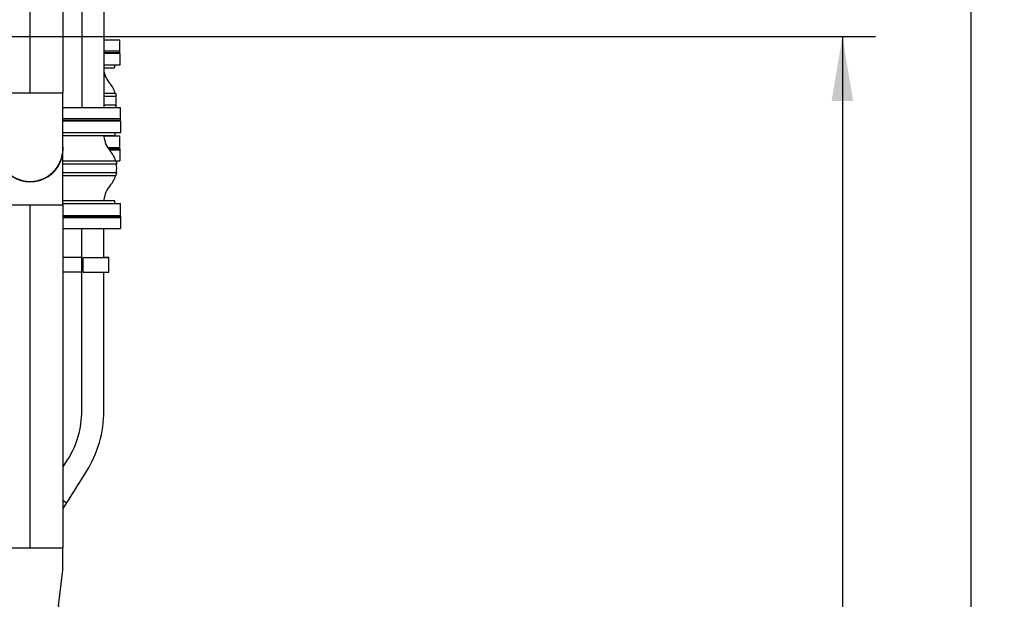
# Model space of a CAD drawing. Header units: millimetres. Extents: x 0 to 1189, y 0 to 841.
# Tile 147 of 161: x 1035 to 1088, y 574 to 606. Entities that reach past the tile are written whole.
import ezdxf
from ezdxf.enums import TextEntityAlignment as Align

# ---------------------------------------------------------------- set-up
doc = ezdxf.new("R2010")
doc.units = ezdxf.units.MM
doc.header["$LTSCALE"] = 65.395
doc.linetypes.add('CENTER', pattern=[0.6, 0.375, -0.075, 0.075, -0.075])
doc.layers.get('0').update_dxf_attribs({"linetype": 'CONTINUOUS'})
for name, color, linetype in [('1907_153200_27_ABL564', 7, 'CONTINUOUS'), ('1907_153200_27_T4_PBL1832', 7, 'CONTINUOUS'), ('1907_153200_27_T5_PBL756', 7, 'CONTINUOUS'), ('1907_153200_27_T8_PBL614', 7, 'CONTINUOUS'), ('1907_153200_96_ABL751', 7, 'CONTINUOUS'), ('1907_153200_96_ABL762', 7, 'CONTINUOUS'), ('1907_153200_96_T1_PBL926', 7, 'CONTINUOUS'), ('1907_153200_97_ABL616', 7, 'CONTINUOUS'), ('1907_153200_97_T2_PBL617', 7, 'CONTINUOUS'), ('1907_153200_97_T4_PBL934', 7, 'CONTINUOUS'), ('1907_153200_98_ABL706', 7, 'CONTINUOUS'), ('1907_153200_98_T2_PBL935', 7, 'CONTINUOUS'), ('1907_153200_98_T4_PBL927', 7, 'CONTINUOUS'), ('B-04-30X25-57X2_5-N6000_PBL634', 7, 'CONTINUOUS'), ('BOGEN-S-2D-90-60_3X2_9_PBL628', 7, 'CONTINUOUS'), ('BOGEN-S-2D-90-60_3X2_9_PBL799', 7, 'CONTINUOUS'), ('BOGEN-S-2D-90-60_3X2_9_PBL858', 7, 'CONTINUOUS'), ('BOGEN-S-2D-90-60_3X2_9_PBL883', 7, 'CONTINUOUS'), ('BOGEN-S-2D-90-88_9X3_2_PBL922', 7, 'CONTINUOUS'), ('BOGEN-S-2D-90-88_9X3_2_PBL923', 7, 'CONTINUOUS'), ('HKS_KOMP_DN50_PN16_ABL680', 7, 'CONTINUOUS'), ('HKS_KOMP_DN50_PN16_ABL682', 7, 'CONTINUOUS'), ('HKS_KOMP_DN50_PN16_P01_PBL709', 7, 'CONTINUOUS'), ('HKS_KOMP_DN50_PN16_P01_PBL742', 7, 'CONTINUOUS'), ('HKS_KOMP_DN50_PN16_P01_PBL743', 7, 'CONTINUOUS'), ('HKS_KOMP_DN50_PN16_P01_PBL758', 7, 'CONTINUOUS'), ('HKS_KOMP_DN50_PN16_P02_PBL681', 7, 'CONTINUOUS'), ('HKS_KOMP_DN50_PN16_P02_PBL683', 7, 'CONTINUOUS'), ('links_2_VBL507', 7, 'CONTINUOUS'), ('N4011-C1-105X61_PBL707', 7, 'CONTINUOUS'), ('N4011-C1-105X61_PBL740', 7, 'CONTINUOUS'), ('N4011-C1-105X61_PBL752', 7, 'CONTINUOUS'), ('N4011-C1-105X61_PBL763', 7, 'CONTINUOUS'), ('N4251-B105X76_PBL708', 7, 'CONTINUOUS'), ('N4251-B105X76_PBL741', 7, 'CONTINUOUS'), ('N4251-B105X76_PBL749', 7, 'CONTINUOUS'), ('N4251-B105X76_PBL760', 7, 'CONTINUOUS'), ('RKD3000-60_PBL693', 7, 'CONTINUOUS'), ('RKD3000-60_PBL694', 7, 'CONTINUOUS'), ('RKD3000-60_PBL697', 7, 'CONTINUOUS')]:
    doc.layers.add(name, color=color, linetype=linetype)
doc.styles.get("Standard").update_dxf_attribs({"font": 'txt', "width": 0.6})
doc.dimstyles.new('DIMSTYLE_1', dxfattribs={"dimtxt": 3.5, "dimasz": 3.5, "dimexe": 1.8, "dimexo": 0, "dimgap": 0.875, "dimtad": 1, "dimdec": 0, "dimlfac": 25, "dimdsep": 46, "dimtxsty": 'STANDARD', "dimblk": '_FILLED', "dimblk1": '_FILLED', "dimblk2": '_FILLED', "dimcen": 0.09, "dimadec": 0, "dimazin": 0, "dimtp": 2, "dimtm": 2, "dimtfac": 1, "dimtdec": 0, "dimtofl": 0, "dimtmove": 0, "dimatfit": 3, "dimldrblk": '_FILLED', "dimfxl": 1, "dimtolj": 1, "dimarcsym": 0})
doc.dimstyles.new('DIMSTYLE_3', dxfattribs={"dimtxt": 3.5, "dimasz": 3.5, "dimexe": 1.8, "dimexo": 0, "dimgap": 0.875, "dimtad": 1, "dimlfac": 25, "dimdsep": 46, "dimtxsty": 'STANDARD', "dimblk": '_FILLED', "dimblk1": '_FILLED', "dimblk2": '_FILLED', "dimcen": 0.09, "dimadec": 0, "dimazin": 0, "dimtp": 1.2, "dimtm": 1.2, "dimtfac": 1, "dimtofl": 0, "dimtmove": 0, "dimatfit": 3, "dimldrblk": '_FILLED', "dimfxl": 1, "dimtolj": 1, "dimarcsym": 0})

# ---------------------------------------------------------------- blocks, each defined once
blk = doc.blocks.new('_FILLED')
at = {"color": 0, "linetype": 'BYBLOCK'}
blk.add_solid([(0, 0), (-1, 0.167), (-1, -0.167)], dxfattribs=at)
blk = doc.blocks.new('*D4')
at = {"color": 2, "linetype": 'CONTINUOUS'}
for p, q in [((1029.46, 604.849), (1081.06, 604.849)), ((1079.26, 604.849), (1079.26, 568.849)), ((1079.26, 532.849), (1079.26, 568.849)), ((1034.46, 532.849), (1081.06, 532.849))]:
    blk.add_line(p, q, dxfattribs=at)
at = {"color": 2, "linetype": 'CONTINUOUS', "xscale": 3.5, "yscale": 3.5, "zscale": 3.5}
for p, rotation in [((1079.26, 604.849), 90), ((1079.26, 532.849), 270)]:
    blk.add_blockref('_FILLED', p, dxfattribs=dict(at, rotation=rotation))
at = {"color": 2, "linetype": 'CONTINUOUS', "width": 0.636905}
blk.add_text('1800', height=3.5, rotation=90, dxfattribs=at).set_placement((1078.385, 568.849), align=Align.CENTER)
blk = doc.blocks.new('*D12')
at = {"color": 2, "linetype": 'CONTINUOUS'}
for p, q in [((1016.26, 723.608), (1088.06, 723.608)), ((1086.26, 723.608), (1086.26, 628.228)), ((1086.26, 532.849), (1086.26, 628.228)), ((1034.46, 532.849), (1088.06, 532.849))]:
    blk.add_line(p, q, dxfattribs=at)
at = {"color": 2, "linetype": 'CONTINUOUS', "xscale": 3.5, "yscale": 3.5, "zscale": 3.5}
for p, rotation in [((1086.26, 723.608), 90), ((1086.26, 532.849), 270)]:
    blk.add_blockref('_FILLED', p, dxfattribs=dict(at, rotation=rotation))
at = {"color": 2, "linetype": 'CONTINUOUS', "width": 0.690476}
blk.add_text('4769', height=3.5, rotation=90, dxfattribs=at).set_placement((1085.385, 628.228), align=Align.CENTER)
blk = doc.blocks.new('D2616-2-K-88_9-3_2-76_1-2_9_PBL609', base_point=(1035.12, 575.269))
at = {"layer": 'D2616-2-K-88_9-3_2-76_1-2_9_PBL609', "color": 7, "linetype": 'CONTINUOUS'}
for p, q in [((1033.342, 575.998), (1033.342, 577.069)), ((1036.898, 575.998), (1036.898, 577.069)), ((1033.351, 575.851), (1033.342, 575.998)), ((1033.589, 573.912), (1033.351, 575.851)), ((1036.651, 573.912), (1036.889, 575.851)), ((1036.889, 575.851), (1036.898, 575.998)), ((1033.589, 573.912), (1033.598, 573.766)), ((1033.598, 573.469), (1033.598, 573.766)), ((1036.651, 573.912), (1036.642, 573.766)), ((1036.642, 573.469), (1036.642, 573.766)), ((1033.598, 573.469), (1036.642, 573.469))]:
    blk.add_line(p, q, dxfattribs=at)
blk = doc.blocks.new('1907_153200_27_T8_PBL614', base_point=(1035.12, 586.389))
at = {"layer": '1907_153200_27_T8_PBL614', "color": 7, "linetype": 'CONTINUOUS'}
for p, q in [((1033.32, 595.709), (1036.92, 595.709)), ((1033.32, 577.069), (1033.32, 595.709)), ((1036.92, 577.069), (1036.92, 595.709)), ((1033.32, 577.069), (1036.92, 577.069))]:
    blk.add_line(p, q, dxfattribs=at)
at = {"layer": '1907_153200_27_T8_PBL614', "color": 2, "linetype": 'CENTER'}
blk.add_line((1035.12, 577.069), (1035.12, 595.709), dxfattribs=at)
blk = doc.blocks.new('1907_153200_27_T5_PBL756', base_point=(1035.12, 606.948))
at = {"layer": '1907_153200_27_T5_PBL756', "color": 7, "linetype": 'CONTINUOUS'}
for p, q in [((1033.32, 612.108), (1036.92, 612.108)), ((1033.32, 608.389), (1033.32, 612.108)), ((1036.92, 608.389), (1036.92, 612.108)), ((1033.32, 601.789), (1033.32, 607.589)), ((1036.92, 601.789), (1036.92, 607.589)), ((1033.32, 601.789), (1036.92, 601.789))]:
    blk.add_line(p, q, dxfattribs=at)
at = {"layer": '1907_153200_27_T5_PBL756', "color": 2, "linetype": 'CENTER'}
for p, q in [((1035.12, 608.389), (1035.12, 612.108)), ((1035.12, 601.789), (1035.12, 607.589))]:
    blk.add_line(p, q, dxfattribs=at)
blk = doc.blocks.new('BOGEN-S-2D-90-88_9X3_2_PBL922', base_point=(1035.12, 597.102))
at = {"layer": 'BOGEN-S-2D-90-88_9X3_2_PBL922', "color": 7, "linetype": 'CONTINUOUS'}
for p, q in [((1033.342, 595.709), (1033.342, 598.496)), ((1036.898, 595.709), (1036.898, 598.496))]:
    blk.add_line(p, q, dxfattribs=at)
blk = doc.blocks.new('BOGEN-S-2D-90-88_9X3_2_PBL923', base_point=(1035.12, 600.269))
at = {"layer": 'BOGEN-S-2D-90-88_9X3_2_PBL923', "color": 7, "linetype": 'CONTINUOUS'}
for p, q in [((1033.342, 598.749), (1033.342, 601.789)), ((1036.898, 598.749), (1036.898, 601.789))]:
    blk.add_line(p, q, dxfattribs=at)
blk.add_arc((1035.12, 598.749), 1.778, 180, 360, dxfattribs=at)
blk = doc.blocks.new('1907_153200_27_T4_PBL1832', base_point=(1035.12, 599.002))
at = {"layer": '1907_153200_27_T4_PBL1832', "color": 7, "linetype": 'CONTINUOUS'}
blk.add_arc((1035.12, 598.749), 1.8, 171.895, 8.105, dxfattribs=at)
blk = doc.blocks.new('1907_153200_27_ABL564', base_point=(1030.72, 600.107))
at = {"layer": '1907_153200_27_T4_PBL1832'}
blk.add_blockref('1907_153200_27_T4_PBL1832', (1035.12, 599.002), dxfattribs=at)
at = {"layer": '1907_153200_27_T5_PBL756'}
blk.add_blockref('1907_153200_27_T5_PBL756', (1035.12, 606.948), dxfattribs=at)
at = {"layer": '1907_153200_27_T8_PBL614'}
blk.add_blockref('1907_153200_27_T8_PBL614', (1035.12, 586.389), dxfattribs=at)
at = {"layer": 'BOGEN-S-2D-90-88_9X3_2_PBL922'}
blk.add_blockref('BOGEN-S-2D-90-88_9X3_2_PBL922', (1035.12, 597.102), dxfattribs=at)
at = {"layer": 'BOGEN-S-2D-90-88_9X3_2_PBL923'}
blk.add_blockref('BOGEN-S-2D-90-88_9X3_2_PBL923', (1035.12, 600.269), dxfattribs=at)
at = {"layer": 'D2616-2-K-88_9-3_2-76_1-2_9_PBL609'}
blk.add_blockref('D2616-2-K-88_9-3_2-76_1-2_9_PBL609', (1035.12, 575.269), dxfattribs=at)
blk = doc.blocks.new('1907_153200_97_T2_PBL617', base_point=(1027.679, 578.989))
at = {"layer": '1907_153200_97_T2_PBL617', "color": 7, "linetype": 'CONTINUOUS'}
for p, q in [((1027.406, 579.589), (1027.58, 579.589)), ((1027.924, 579.589), (1027.958, 579.589))]:
    blk.add_line(p, q, dxfattribs=at)
at = {"layer": '1907_153200_97_T2_PBL617', "color": 2, "linetype": 'CENTER'}
blk.add_line((1027.4, 578.389), (1027.68, 578.389), dxfattribs=at)
blk = doc.blocks.new('BOGEN-S-2D-90-60_3X2_9_PBL628', base_point=(1032.091, 579.261))
at = {"layer": 'BOGEN-S-2D-90-60_3X2_9_PBL628', "color": 7, "linetype": 'CONTINUOUS'}
blk.add_line((1031.002, 579.595), (1032.101, 579.595), dxfattribs=at)
blk.add_arc((1032.101, 578.389), 1.206, 26.4942, 90, dxfattribs=at)
blk = doc.blocks.new('B-04-30X25-57X2_5-N6000_PBL634', base_point=(1032.101, 580.369))
at = {"layer": 'B-04-30X25-57X2_5-N6000_PBL634', "color": 7, "linetype": 'CONTINUOUS'}
for p, q in [((1031.501, 580.429), (1032.701, 580.429)), ((1031.501, 580.309), (1031.501, 580.429)), ((1032.701, 580.309), (1032.701, 580.429))]:
    blk.add_line(p, q, dxfattribs=at)
blk = doc.blocks.new('N4011-C1-105X61_PBL740', base_point=(1039.709, 598.389))
at = {"layer": 'N4011-C1-105X61_PBL740', "color": 7, "linetype": 'CONTINUOUS'}
for p, q in [((1039.418, 598.689), (1040.001, 598.689)), ((1040.001, 598.689), (1040.001, 598.089)), ((1039.783, 598.089), (1040.001, 598.089))]:
    blk.add_line(p, q, dxfattribs=at)
blk = doc.blocks.new('BOGEN-S-2D-90-60_3X2_9_PBL858', base_point=(1032.917, 580.464))
at = {"layer": 'BOGEN-S-2D-90-60_3X2_9_PBL858', "color": 7, "linetype": 'CONTINUOUS'}
for p, q in [((1032.675, 580.429), (1032.904, 580.618)), ((1032.904, 580.618), (1033.16, 580.309))]:
    blk.add_line(p, q, dxfattribs=at)
blk = doc.blocks.new('1907_153200_97_T4_PBL934', base_point=(1033.114, 580.784))
at = {"layer": '1907_153200_97_T4_PBL934', "color": 7, "linetype": 'CONTINUOUS'}
blk.add_line((1032.908, 580.614), (1033.32, 580.955), dxfattribs=at)
blk = doc.blocks.new('1907_153200_97_ABL616', base_point=(1033.7, 588.539))
at = {"layer": '1907_153200_97_T2_PBL617'}
blk.add_blockref('1907_153200_97_T2_PBL617', (1027.679, 578.989), dxfattribs=at)
at = {"layer": '1907_153200_97_T4_PBL934'}
blk.add_blockref('1907_153200_97_T4_PBL934', (1033.114, 580.784), dxfattribs=at)
at = {"layer": 'B-04-30X25-57X2_5-N6000_PBL634'}
blk.add_blockref('B-04-30X25-57X2_5-N6000_PBL634', (1032.101, 580.369), dxfattribs=at)
at = {"layer": 'BOGEN-S-2D-90-60_3X2_9_PBL628'}
blk.add_blockref('BOGEN-S-2D-90-60_3X2_9_PBL628', (1032.091, 579.261), dxfattribs=at)
at = {"layer": 'BOGEN-S-2D-90-60_3X2_9_PBL858'}
blk.add_blockref('BOGEN-S-2D-90-60_3X2_9_PBL858', (1032.917, 580.464), dxfattribs=at)
at = {"layer": 'N4011-C1-105X61_PBL740'}
blk.add_blockref('N4011-C1-105X61_PBL740', (1039.709, 598.389), dxfattribs=at)
blk = doc.blocks.new('HKS_KOMP_DN50_PN16_P02_PBL681', base_point=(1038.362, 597.689))
at = {"layer": 'HKS_KOMP_DN50_PN16_P02_PBL681', "color": 7, "linetype": 'CONTINUOUS'}
for p, q in [((1039.726, 600.289), (1039.726, 600.249)), ((1036.898, 598.089), (1039.783, 598.089)), ((1036.898, 597.929), (1039.822, 597.929)), ((1036.898, 597.926), (1039.806, 597.926)), ((1039.783, 598.089), (1039.822, 597.929)), ((1039.822, 597.929), (1039.806, 597.926)), ((1036.898, 597.451), (1039.806, 597.451)), ((1036.898, 597.449), (1039.818, 597.449)), ((1036.898, 597.289), (1039.784, 597.289)), ((1039.818, 597.449), (1039.784, 597.289)), ((1039.806, 597.451), (1039.818, 597.449)), ((1039.726, 595.129), (1039.726, 595.089))]:
    blk.add_line(p, q, dxfattribs=at)
for centre, start, end in [((1040.526, 599.541), 185.2821, 221.4096), ((1038.426, 597.689), 16.6015, 41.4096), ((1038.426, 597.689), 350.216, 9.7571), ((1038.426, 597.689), 318.5904, 343.3985), ((1040.526, 595.837), 138.5904, 174.7179)]:
    blk.add_arc(centre, 1.4, start, end, dxfattribs=at)
blk = doc.blocks.new('HKS_KOMP_DN50_PN16_P01_PBL709', base_point=(1038.462, 595.529))
at = {"layer": 'HKS_KOMP_DN50_PN16_P01_PBL709', "color": 7, "linetype": 'CONTINUOUS'}
for p, q in [((1036.898, 595.929), (1039.686, 595.929)), ((1036.898, 595.769), (1040.026, 595.769)), ((1039.726, 595.809), (1039.726, 595.889)), ((1040.026, 595.129), (1040.026, 595.769)), ((1036.92, 595.129), (1040.026, 595.129))]:
    blk.add_line(p, q, dxfattribs=at)
for centre, start, end in [((1039.686, 595.889), 0, 90), ((1039.766, 595.809), 180, 264.9621)]:
    blk.add_arc(centre, 0.04, start, end, dxfattribs=at)
blk = doc.blocks.new('HKS_KOMP_DN50_PN16_P01_PBL743', base_point=(1038.462, 599.849))
at = {"layer": 'HKS_KOMP_DN50_PN16_P01_PBL743', "color": 7, "linetype": 'CONTINUOUS'}
for p, q in [((1040.026, 600.249), (1036.898, 600.249)), ((1040.026, 600.249), (1040.026, 599.609)), ((1040.026, 599.609), (1036.898, 599.609)), ((1039.686, 599.449), (1036.898, 599.449)), ((1039.726, 599.569), (1039.726, 599.489))]:
    blk.add_line(p, q, dxfattribs=at)
for centre, start, end in [((1039.686, 599.489), 270, 360), ((1039.766, 599.569), 95.0379, 180)]:
    blk.add_arc(centre, 0.04, start, end, dxfattribs=at)
blk = doc.blocks.new('HKS_KOMP_DN50_PN16_ABL680', base_point=(1038.462, 597.689))
at = {"layer": 'HKS_KOMP_DN50_PN16_P01_PBL709'}
blk.add_blockref('HKS_KOMP_DN50_PN16_P01_PBL709', (1038.462, 595.529), dxfattribs=at)
at = {"layer": 'HKS_KOMP_DN50_PN16_P01_PBL743'}
blk.add_blockref('HKS_KOMP_DN50_PN16_P01_PBL743', (1038.462, 599.849), dxfattribs=at)
at = {"layer": 'HKS_KOMP_DN50_PN16_P02_PBL681'}
blk.add_blockref('HKS_KOMP_DN50_PN16_P02_PBL681', (1038.362, 597.689), dxfattribs=at)
blk = doc.blocks.new('HKS_KOMP_DN50_PN16_P02_PBL683', base_point=(1039.462, 601.369))
at = {"layer": 'HKS_KOMP_DN50_PN16_P02_PBL683', "color": 7, "linetype": 'CONTINUOUS'}
for p, q in [((1039.701, 603.969), (1039.701, 603.929)), ((1039.126, 601.769), (1039.759, 601.769)), ((1039.126, 601.609), (1039.797, 601.609)), ((1039.126, 601.606), (1039.781, 601.606)), ((1039.759, 601.769), (1039.797, 601.609)), ((1039.797, 601.609), (1039.781, 601.606)), ((1039.126, 601.131), (1039.781, 601.131)), ((1039.126, 601.129), (1039.793, 601.129)), ((1039.793, 601.129), (1039.76, 600.969)), ((1039.781, 601.131), (1039.793, 601.129)), ((1039.701, 598.809), (1039.701, 598.769))]:
    blk.add_line(p, q, dxfattribs=at)
for centre, start, end in [((1040.501, 603.221), 190.7097, 221.4096), ((1038.401, 601.369), 16.6015, 41.4096), ((1038.401, 601.369), 350.216, 9.7571)]:
    blk.add_arc(centre, 1.4, start, end, dxfattribs=at)
blk = doc.blocks.new('HKS_KOMP_DN50_PN16_P01_PBL742', base_point=(1039.566, 599.134))
at = {"layer": 'HKS_KOMP_DN50_PN16_P01_PBL742', "color": 7, "linetype": 'CONTINUOUS'}
for p, q in [((1039.131, 599.449), (1040.001, 599.449)), ((1040.001, 598.809), (1040.001, 599.449)), ((1039.341, 598.809), (1040.001, 598.809))]:
    blk.add_line(p, q, dxfattribs=at)
blk.add_arc((1039.741, 599.489), 0.04, 225.4613, 264.9621, dxfattribs=at)
blk = doc.blocks.new('HKS_KOMP_DN50_PN16_P01_PBL758', base_point=(1039.564, 603.529))
at = {"layer": 'HKS_KOMP_DN50_PN16_P01_PBL758', "color": 7, "linetype": 'CONTINUOUS'}
for p, q in [((1040.001, 603.929), (1039.126, 603.929)), ((1040.001, 603.929), (1040.001, 603.289)), ((1040.001, 603.289), (1039.126, 603.289)), ((1039.661, 603.129), (1039.126, 603.129)), ((1039.701, 603.249), (1039.701, 603.169))]:
    blk.add_line(p, q, dxfattribs=at)
for centre, start, end in [((1039.661, 603.169), 270, 360), ((1039.741, 603.249), 95.0379, 180)]:
    blk.add_arc(centre, 0.04, start, end, dxfattribs=at)
blk = doc.blocks.new('HKS_KOMP_DN50_PN16_ABL682', base_point=(1039.563, 601.369))
at = {"layer": 'HKS_KOMP_DN50_PN16_P01_PBL742'}
blk.add_blockref('HKS_KOMP_DN50_PN16_P01_PBL742', (1039.566, 599.134), dxfattribs=at)
at = {"layer": 'HKS_KOMP_DN50_PN16_P01_PBL758'}
blk.add_blockref('HKS_KOMP_DN50_PN16_P01_PBL758', (1039.564, 603.529), dxfattribs=at)
at = {"layer": 'HKS_KOMP_DN50_PN16_P02_PBL683'}
blk.add_blockref('HKS_KOMP_DN50_PN16_P02_PBL683', (1039.462, 601.369), dxfattribs=at)
blk = doc.blocks.new('RKD3000-60_PBL693', base_point=(1037.419, 592.446))
at = {"layer": 'RKD3000-60_PBL693', "color": 7, "linetype": 'CONTINUOUS'}
for p, q in [((1037.918, 592.846), (1036.92, 592.846)), ((1037.918, 592.846), (1037.918, 592.046)), ((1037.918, 592.046), (1036.92, 592.046))]:
    blk.add_line(p, q, dxfattribs=at)
blk = doc.blocks.new('RKD3000-60_PBL694', base_point=(1038.698, 592.446))
at = {"layer": 'RKD3000-60_PBL694', "color": 7, "linetype": 'CONTINUOUS'}
for p, q in [((1037.998, 592.846), (1039.398, 592.846)), ((1037.998, 592.046), (1037.998, 592.846)), ((1039.398, 592.046), (1039.398, 592.846)), ((1037.998, 592.046), (1039.398, 592.046))]:
    blk.add_line(p, q, dxfattribs=at)
blk = doc.blocks.new('RKD3000-60_PBL697', base_point=(1039.262, 592.847))
at = {"layer": 'RKD3000-60_PBL697', "color": 7, "linetype": 'CONTINUOUS'}
for p in [(1039.126, 592.849), (1039.398, 592.846)]:
    blk.add_line(p, (1039.398, 592.849), dxfattribs=at)
blk = doc.blocks.new('N4011-C1-105X61_PBL707', base_point=(1038.473, 594.709))
at = {"layer": 'N4011-C1-105X61_PBL707', "color": 7, "linetype": 'CONTINUOUS'}
for p, q in [((1036.92, 595.009), (1040.026, 595.009)), ((1040.026, 595.009), (1040.026, 594.409)), ((1036.92, 594.409), (1040.026, 594.409))]:
    blk.add_line(p, q, dxfattribs=at)
blk = doc.blocks.new('BOGEN-S-2D-90-60_3X2_9_PBL799', base_point=(1037.016, 579.416))
at = {"layer": 'BOGEN-S-2D-90-60_3X2_9_PBL799', "color": 7, "linetype": 'CONTINUOUS'}
for p in [(1036.92, 579.631), (1036.92, 579.201)]:
    blk.add_line(p, (1037.113, 579.509), dxfattribs=at)
blk = doc.blocks.new('BOGEN-S-2D-90-60_3X2_9_PBL883', base_point=(1032.985, 578.095))
at = {"layer": 'BOGEN-S-2D-90-60_3X2_9_PBL883', "color": 7, "linetype": 'CONTINUOUS'}
for q in [(1033.32, 578.988), (1033.32, 577.201)]:
    blk.add_line((1032.651, 578.687), q, dxfattribs=at)
blk = doc.blocks.new('1907_153200_98_T4_PBL927', base_point=(1038.023, 586.961))
at = {"layer": '1907_153200_98_T4_PBL927', "color": 2, "linetype": 'CENTER'}
for p, q in [((1037.926, 584.507), (1037.926, 594.409)), ((1036.92, 581.466), (1037.158, 581.844))]:
    blk.add_line(p, q, dxfattribs=at)
at = {"layer": '1907_153200_98_T4_PBL927', "color": 7, "linetype": 'CONTINUOUS'}
for p, q in [((1039.126, 592.846), (1039.126, 594.409)), ((1039.126, 584.507), (1039.126, 592.046)), ((1037.108, 579.512), (1038.173, 581.205))]:
    blk.add_line(p, q, dxfattribs=at)
at = {"layer": '1907_153200_98_T4_PBL927', "color": 2, "linetype": 'CENTER'}
blk.add_arc((1032.926, 584.507), 5, 327.816, 360, dxfattribs=at)
at = {"layer": '1907_153200_98_T4_PBL927', "color": 7, "linetype": 'CONTINUOUS'}
blk.add_arc((1032.926, 584.507), 6.2, 327.816, 360, dxfattribs=at)
blk = doc.blocks.new('1907_153200_98_T2_PBL935', base_point=(1032.172, 576.995))
at = {"layer": '1907_153200_98_T2_PBL935', "color": 7, "linetype": 'CONTINUOUS'}
for p, q in [((1031.28, 578.064), (1032.653, 578.682)), ((1031.002, 575.307), (1033.342, 576.36))]:
    blk.add_line(p, q, dxfattribs=at)
at = {"layer": '1907_153200_98_T2_PBL935', "color": 2, "linetype": 'CENTER'}
blk.add_line((1031.639, 576.91), (1033.145, 577.588), dxfattribs=at)
blk = doc.blocks.new('1907_153200_98_ABL706', base_point=(1035.514, 585.158))
at = {"layer": '1907_153200_98_T2_PBL935'}
blk.add_blockref('1907_153200_98_T2_PBL935', (1032.172, 576.995), dxfattribs=at)
at = {"layer": '1907_153200_98_T4_PBL927'}
blk.add_blockref('1907_153200_98_T4_PBL927', (1038.023, 586.961), dxfattribs=at)
at = {"layer": 'BOGEN-S-2D-90-60_3X2_9_PBL799'}
blk.add_blockref('BOGEN-S-2D-90-60_3X2_9_PBL799', (1037.016, 579.416), dxfattribs=at)
at = {"layer": 'BOGEN-S-2D-90-60_3X2_9_PBL883'}
blk.add_blockref('BOGEN-S-2D-90-60_3X2_9_PBL883', (1032.985, 578.095), dxfattribs=at)
at = {"layer": 'N4011-C1-105X61_PBL707'}
blk.add_blockref('N4011-C1-105X61_PBL707', (1038.473, 594.709), dxfattribs=at)
blk = doc.blocks.new('N4251-B105X76_PBL708', base_point=(1038.473, 595.049))
at = {"layer": 'N4251-B105X76_PBL708', "color": 7, "linetype": 'CONTINUOUS'}
for p, q in [((1036.92, 595.089), (1040.026, 595.089)), ((1040.026, 595.089), (1040.026, 595.009)), ((1036.92, 595.009), (1040.026, 595.009))]:
    blk.add_line(p, q, dxfattribs=at)
blk = doc.blocks.new('N4251-B105X76_PBL741', base_point=(1039.682, 598.729))
at = {"layer": 'N4251-B105X76_PBL741', "color": 7, "linetype": 'CONTINUOUS'}
for p, q in [((1039.363, 598.769), (1040.001, 598.769)), ((1040.001, 598.769), (1040.001, 598.689)), ((1039.418, 598.689), (1040.001, 598.689))]:
    blk.add_line(p, q, dxfattribs=at)
blk = doc.blocks.new('N4251-B105X76_PBL749', base_point=(1038.462, 600.329))
at = {"layer": 'N4251-B105X76_PBL749', "color": 7, "linetype": 'CONTINUOUS'}
for p, q in [((1040.026, 600.369), (1036.898, 600.369)), ((1040.026, 600.289), (1036.898, 600.289)), ((1040.026, 600.289), (1040.026, 600.369))]:
    blk.add_line(p, q, dxfattribs=at)
blk = doc.blocks.new('N4011-C1-105X61_PBL752', base_point=(1038.462, 600.669))
at = {"layer": 'N4011-C1-105X61_PBL752', "color": 7, "linetype": 'CONTINUOUS'}
for p, q in [((1040.026, 600.969), (1036.898, 600.969)), ((1040.026, 600.369), (1040.026, 600.969)), ((1040.026, 600.369), (1036.898, 600.369))]:
    blk.add_line(p, q, dxfattribs=at)
blk = doc.blocks.new('EN1092-1-01A-DN50-PN16-61_5_PBL794', base_point=(1039.073, 610.969))
at = {"layer": 'EN1092-1-01A-DN50-PN16-61_5_PBL794', "color": 7, "linetype": 'CONTINUOUS'}
for p, q in [((1041.226, 611.369), (1036.92, 611.369)), ((1041.226, 611.369), (1041.226, 610.569)), ((1041.226, 610.569), (1036.92, 610.569))]:
    blk.add_line(p, q, dxfattribs=at)
blk = doc.blocks.new('1907_153200_96_T1_PBL926', base_point=(1038.526, 605.769))
at = {"layer": '1907_153200_96_T1_PBL926', "color": 2, "linetype": 'CENTER'}
for p, q in [((1037.926, 610.569), (1037.926, 608.589)), ((1037.926, 607.389), (1037.926, 600.969))]:
    blk.add_line(p, q, dxfattribs=at)
at = {"layer": '1907_153200_96_T1_PBL926', "color": 7, "linetype": 'CONTINUOUS'}
for p, q in [((1039.126, 610.569), (1039.126, 608.849)), ((1039.126, 608.049), (1039.126, 600.969))]:
    blk.add_line(p, q, dxfattribs=at)
blk = doc.blocks.new('1907_153200_96_ABL751', base_point=(1039.062, 605.869))
at = {"layer": '1907_153200_96_T1_PBL926'}
blk.add_blockref('1907_153200_96_T1_PBL926', (1038.526, 605.769), dxfattribs=at)
at = {"layer": 'EN1092-1-01A-DN50-PN16-61_5_PBL794'}
blk.add_blockref('EN1092-1-01A-DN50-PN16-61_5_PBL794', (1039.073, 610.969), dxfattribs=at)
at = {"layer": 'N4011-C1-105X61_PBL752'}
blk.add_blockref('N4011-C1-105X61_PBL752', (1038.462, 600.669), dxfattribs=at)
blk = doc.blocks.new('N4251-B105X76_PBL760', base_point=(1039.564, 604.009))
at = {"layer": 'N4251-B105X76_PBL760', "color": 7, "linetype": 'CONTINUOUS'}
for p, q in [((1040.001, 604.049), (1039.126, 604.049)), ((1040.001, 603.969), (1039.126, 603.969)), ((1040.001, 603.969), (1040.001, 604.049))]:
    blk.add_line(p, q, dxfattribs=at)
blk = doc.blocks.new('N4011-C1-105X61_PBL763', base_point=(1039.564, 604.349))
at = {"layer": 'N4011-C1-105X61_PBL763', "color": 7, "linetype": 'CONTINUOUS'}
for p, q in [((1040.001, 604.649), (1039.126, 604.649)), ((1040.001, 604.049), (1040.001, 604.649)), ((1040.001, 604.049), (1039.126, 604.049))]:
    blk.add_line(p, q, dxfattribs=at)
blk = doc.blocks.new('EN1092-1-01A-DN50-PN16-61_5_PBL814', base_point=(1038.85, 614.649))
at = {"layer": 'EN1092-1-01A-DN50-PN16-61_5_PBL814', "color": 7, "linetype": 'CONTINUOUS'}
for p, q in [((1036.726, 615.049), (1036.499, 615.049)), ((1041.201, 615.049), (1039.126, 615.049)), ((1041.201, 615.049), (1041.201, 614.249)), ((1036.726, 614.249), (1036.709, 614.249)), ((1041.201, 614.249), (1039.126, 614.249))]:
    blk.add_line(p, q, dxfattribs=at)
blk = doc.blocks.new('1907_153200_96_ABL762', base_point=(1038.85, 609.549))
at = {"layer": 'EN1092-1-01A-DN50-PN16-61_5_PBL814'}
blk.add_blockref('EN1092-1-01A-DN50-PN16-61_5_PBL814', (1038.85, 614.649), dxfattribs=at)
at = {"layer": 'N4011-C1-105X61_PBL763'}
blk.add_blockref('N4011-C1-105X61_PBL763', (1039.564, 604.349), dxfattribs=at)
blk = doc.blocks.new('9M32C_GENSET_KPL_VERROHRUNG_ABL510', base_point=(997.077, 614.589))
at = {"layer": '1907_153200_27_ABL564'}
blk.add_blockref('1907_153200_27_ABL564', (1030.72, 600.107), dxfattribs=at)
at = {"layer": '1907_153200_96_ABL751'}
blk.add_blockref('1907_153200_96_ABL751', (1039.062, 605.869), dxfattribs=at)
at = {"layer": '1907_153200_96_ABL762'}
blk.add_blockref('1907_153200_96_ABL762', (1038.85, 609.549), dxfattribs=at)
at = {"layer": '1907_153200_97_ABL616'}
blk.add_blockref('1907_153200_97_ABL616', (1033.7, 588.539), dxfattribs=at)
at = {"layer": '1907_153200_98_ABL706'}
blk.add_blockref('1907_153200_98_ABL706', (1035.514, 585.158), dxfattribs=at)
at = {"layer": 'HKS_KOMP_DN50_PN16_ABL680'}
blk.add_blockref('HKS_KOMP_DN50_PN16_ABL680', (1038.462, 597.689), dxfattribs=at)
at = {"layer": 'HKS_KOMP_DN50_PN16_ABL682'}
blk.add_blockref('HKS_KOMP_DN50_PN16_ABL682', (1039.563, 601.369), dxfattribs=at)
at = {"layer": 'N4251-B105X76_PBL708'}
blk.add_blockref('N4251-B105X76_PBL708', (1038.473, 595.049), dxfattribs=at)
at = {"layer": 'N4251-B105X76_PBL741'}
blk.add_blockref('N4251-B105X76_PBL741', (1039.682, 598.729), dxfattribs=at)
at = {"layer": 'N4251-B105X76_PBL749'}
blk.add_blockref('N4251-B105X76_PBL749', (1038.462, 600.329), dxfattribs=at)
at = {"layer": 'N4251-B105X76_PBL760'}
blk.add_blockref('N4251-B105X76_PBL760', (1039.564, 604.009), dxfattribs=at)
at = {"layer": 'RKD3000-60_PBL693'}
blk.add_blockref('RKD3000-60_PBL693', (1037.419, 592.446), dxfattribs=at)
at = {"layer": 'RKD3000-60_PBL694'}
blk.add_blockref('RKD3000-60_PBL694', (1038.698, 592.446), dxfattribs=at)
at = {"layer": 'RKD3000-60_PBL697'}
blk.add_blockref('RKD3000-60_PBL697', (1039.262, 592.847), dxfattribs=at)
blk = doc.blocks.new('LINKS_2_VBL507', base_point=(991.378, 628.293))
at = {"layer": '9M32C_GENSET_KPL_VERROHRUNG_ABL510'}
blk.add_blockref('9M32C_GENSET_KPL_VERROHRUNG_ABL510', (997.077, 614.589), dxfattribs=at)

msp = doc.modelspace()

# ---------------------------------------------------------------- block references
at = {"layer": 'links_2_VBL507'}
msp.add_blockref('LINKS_2_VBL507', (991.37753, 628.29289), dxfattribs=at)

# ---------------------------------------------------------------- dimensions: what is measured, and where the dimension line sits
at = {"color": 2, "linetype": 'CONTINUOUS'}
for base, p2, dimstyle, picture, middle in [((1086.25963, 723.60784), (1016.25963, 723.60784), 'DIMSTYLE_1', '*D12', (1086.25963, 627.89494)), ((1079.25963, 604.84866), (1029.45963, 604.84866), 'DIMSTYLE_3', '*D4', (1079.25963, 568.51531))]:
    dim = msp.add_linear_dim(base=base, p1=(1034.45963, 532.84866), p2=p2, angle=90, dimstyle=dimstyle, dxfattribs=at)
    dim.commit()
    dim.dimension.update_dxf_attribs({"geometry": picture, "text_midpoint": middle, "dimtype": 160})

doc.saveas('drawing.dxf')
